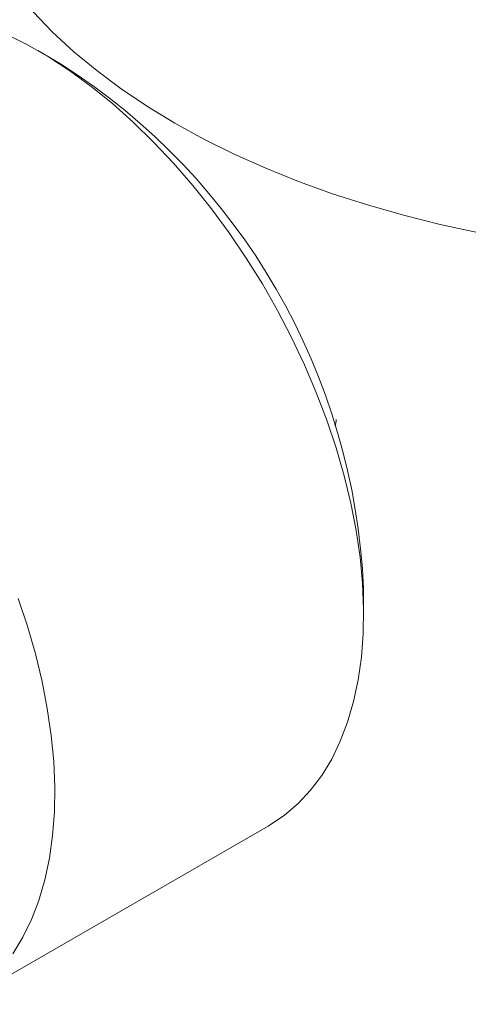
# Model space of a CAD drawing. Header units: inches. Extents: x 0.1 to 10.9, y 0 to 8.5.
# Tile 5 of 7: x 7.994 to 8.271, y 6.466 to 7.075. Entities that reach past the tile are written whole.
import ezdxf

# ---------------------------------------------------------------- set-up
doc = ezdxf.new("R2010")
doc.units = ezdxf.units.IN
doc.header["$MEASUREMENT"] = 0

msp = doc.modelspace()

# ---------------------------------------------------------------- linework, layer by layer
at = {"color": 7, "linetype": 'Continuous', "lineweight": 0}
for p, q in [((8.01904, 7.04731), (8.00491, 7.05548)), ((8.2064, 6.70644), (8.2064, 6.72277)), ((7.95644, 6.46574), (8.14736, 6.57596))]:
    msp.add_line(p, q, dxfattribs=at)
at = {"color": 7, "linetype": 'Continuous', "lineweight": 0, "flags": 128}
for points in [[(8.08973, 7.01058), (8.07268, 7.02093), (8.05656, 7.03175), (8.0414, 7.04304), (8.02724, 7.05474), (8.01412, 7.06685), (8.00207, 7.07932)], [(8.14736, 6.57596), (8.14855, 6.57665), (8.15757, 6.58276), (8.16593, 6.58993), (8.17358, 6.5981), (8.1805, 6.60727), (8.18665, 6.61737), (8.192, 6.62837), (8.19653, 6.64022), (8.20023, 6.65288), (8.20307, 6.66627), (8.20505, 6.68035), (8.20615, 6.69505), (8.20637, 6.71031), (8.20571, 6.72606), (8.20417, 6.74223), (8.20176, 6.75876), (8.19849, 6.77556), (8.19437, 6.79258), (8.18942, 6.80972), (8.18367, 6.82692), (8.17713, 6.84411), (8.16985, 6.8612), (8.16184, 6.87812), (8.15314, 6.8948), (8.14379, 6.91117), (8.13384, 6.92715), (8.12333, 6.94267), (8.11229, 6.95767), (8.10079, 6.97208), (8.08886, 6.98583), (8.07657, 6.99888), (8.06397, 7.01115), (8.05111, 7.0226), (8.03804, 7.03317), (8.02483, 7.04283), (8.01154, 7.05152), (7.99821, 7.05922), (7.98491, 7.06587)], [(8.27684, 6.94298), (8.25368, 6.94798), (8.23098, 6.95365), (8.2088, 6.95997), (8.1872, 6.96693), (8.16623, 6.97451), (8.14595, 6.98268), (8.12641, 6.99143), (8.10765, 7.00074), (8.08973, 7.01058)], [(7.98958, 6.49705), (7.99573, 6.50716), (8.00108, 6.51816), (8.00562, 6.53001), (8.00931, 6.54266), (8.01215, 6.55605), (8.01413, 6.57013), (8.01523, 6.58483), (8.01545, 6.60009), (8.01479, 6.61584), (8.01325, 6.63202), (8.01084, 6.64854), (8.00757, 6.66535), (8.00345, 6.68236), (7.99851, 6.69951), (7.99275, 6.71671)]]:
    msp.add_lwpolyline(points, dxfattribs=at)
at = {"color": 7, "linetype": 'Continuous', "lineweight": 0}
msp.add_arc((7.80031, 6.70469), 0.40649, 2.54946, 57.44516, dxfattribs=at)
msp.add_open_spline([(8.18934, 6.82733), (8.18934, 6.82733), (8.1895, 6.82585), (8.18917, 6.82454), (8.18885, 6.82323)], degree=3, knots=[0, 0, 0, 0, 0.000761, 1, 1, 1, 1], dxfattribs=at)

doc.saveas('drawing.dxf')
